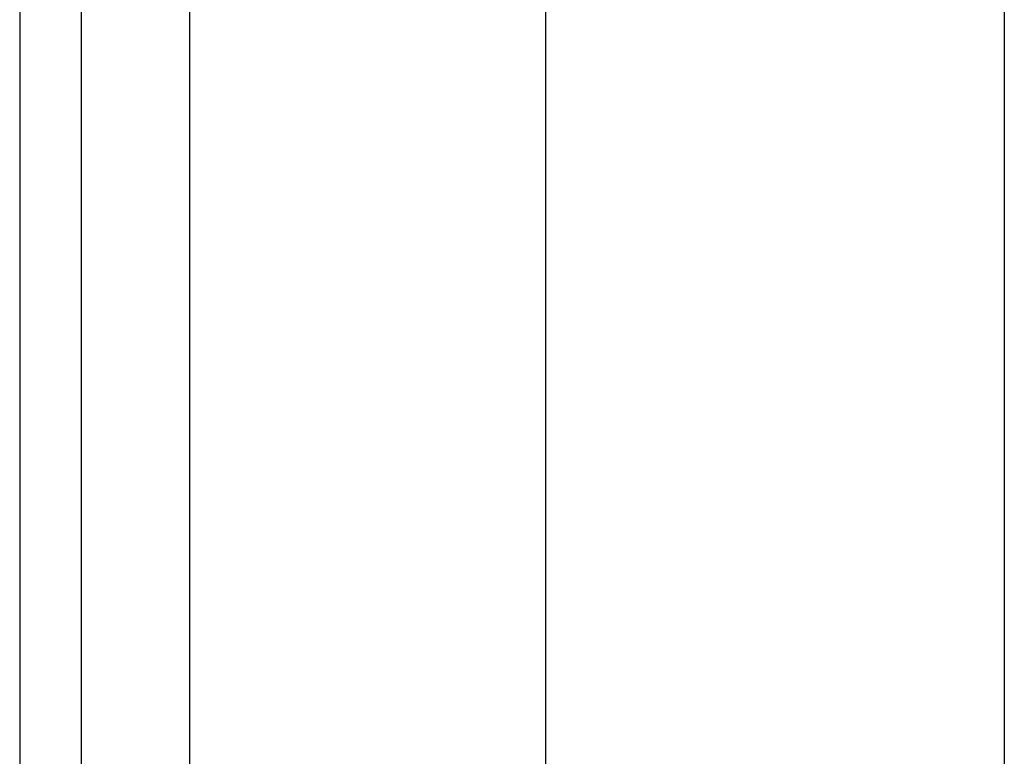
# Model space of a CAD drawing. Header units: inches. Extents: x 4.1 to 95.3, y 5.8 to 50.1.
# Tile 32 of 76: x 4.1 to 4.9, y 32.9 to 33.5. Entities that reach past the tile are written whole.
import ezdxf

# ---------------------------------------------------------------- set-up
doc = ezdxf.new("R2010")
doc.units = ezdxf.units.IN
doc.header["$MEASUREMENT"] = 0
doc.layers.add('Visible Edges(ANSI)', color=7, linetype='Continuous', lineweight=25)
doc.layers.add('Visible Tangent Edges(ANSI)', color=7, linetype='Continuous', lineweight=25)

msp = doc.modelspace()

# ---------------------------------------------------------------- linework, layer by layer
at = {"layer": 'Visible Edges(ANSI)'}
for p, q in [((4.06053, 38.02566), (4.06053, 18.51466)), ((4.11353, 18.51466), (4.11353, 38.02566)), ((4.51254, 23.00157), (4.51254, 33.53874)), ((4.90624, 33.5378), (4.90624, 23.00251))]:
    msp.add_line(p, q, dxfattribs=at)
at = {"layer": 'Visible Tangent Edges(ANSI)'}
msp.add_line((4.20653, 18.51466), (4.20653, 38.02566), dxfattribs=at)

doc.saveas('drawing.dxf')
